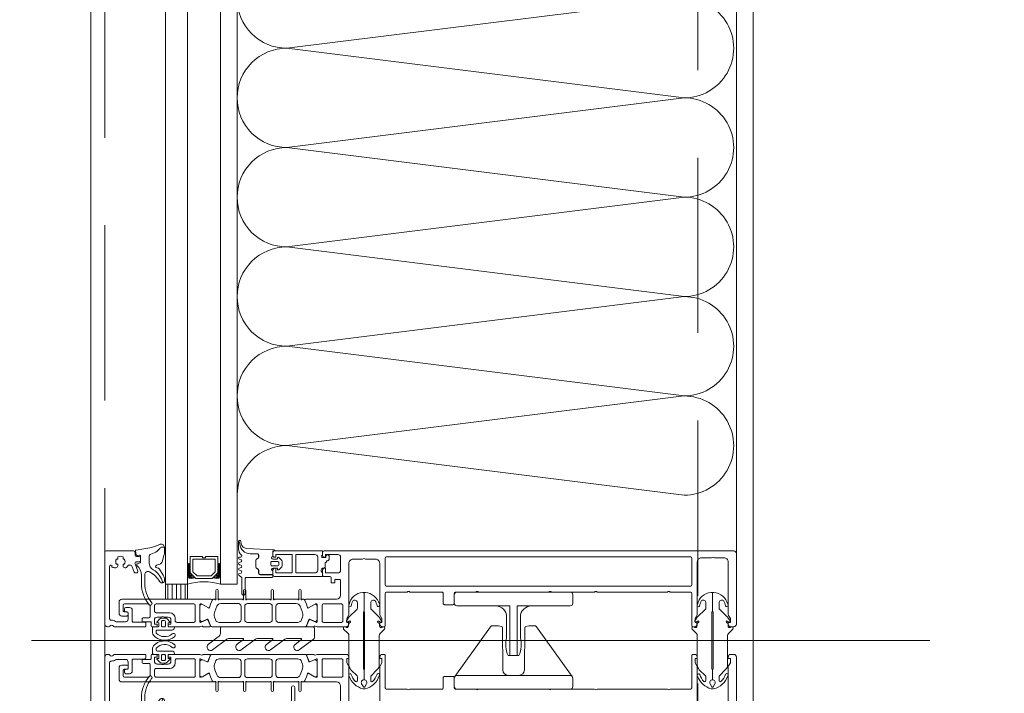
# Model space of a CAD drawing. Header units: millimetres. Extents: x 213386 to 459888, y 74252 to 208052.
# Tile 248 of 256: x 373011 to 373368, y 194188 to 194432. Entities that reach past the tile are written whole.
import ezdxf

# ---------------------------------------------------------------- set-up
doc = ezdxf.new("R2010")
doc.units = ezdxf.units.MM
doc.linetypes.add('ČÁRKOVANÁ', pattern=[19.05, 12.7, -6.35])
doc.layers.get('Defpoints').update_dxf_attribs({"color": 255, "lineweight": 0})
doc.layers.add('FASÁDA DETAILNÍ', color=255, linetype='Continuous', lineweight=0)
doc.layers.add('NOVA', color=255, linetype='Continuous', lineweight=0)
doc.styles.add('CS-ROMANS', font='romans.shx', dxfattribs={"width": 0.75, "oblique": 5})
doc.dimstyles.new('A_KÓTA_50', dxfattribs={"dimtxt": 110, "dimasz": 2, "dimexe": 100, "dimexo": 1500, "dimgap": 40, "dimtad": 1, "dimrnd": 1, "dimdsep": 46, "dimtxsty": 'CS-ROMANS', "dimblk": 'KOT_CARA20', "dimcen": 45, "dimse1": 1, "dimse2": 1, "dimclrd": 256, "dimclre": 256, "dimclrt": 256, "dimadec": 0, "dimazin": 0, "dimtfac": 1, "dimtix": 1, "dimtmove": 2, "dimatfit": 3, "dimldrblk": 'OBLIQUE', "dimfxl": 100, "dimtolj": 1, "dimarcsym": 0})

# ---------------------------------------------------------------- blocks, each defined once
blk = doc.blocks.new('284336')
for points in [[(-0.7, -9.6), (-10, -9.6, 0.414511), (-10.51, -10.11), (-10.51, -15.51, -1), (-11.69, -15.51), (-11.69, -9.6), (-12.69, -8.95, -0.668884), (-12.6, -8.23), (-11.99, -8.01, 0.766384), (-11.99, -7.21), (-12.6, -6.99, -0.76831), (-12.6, -6.23), (-11.99, -6.01, 0.766384), (-11.99, -5.21), (-12.6, -4.99, -0.76831), (-12.6, -4.23), (-11.99, -4.01, 0.766384), (-11.99, -3.21), (-12.6, -2.99, -0.877523), (-12.5, -2.22), (-12.1, -2.22, 0.698129), (-11.83, -1.5, -0.220231), (-12.89, 0.78), (-12.89, 3.45, -0.157143), (-12.82, 3.68), (-12.69, 3.42, -0.067482), (-12.48, 2.53, 0.393136), (-8.66, -1.02), (-6.1, -1.02, -0.414214), (-5.61, -1.51), (-5.61, -2.22, -0.267949), (-5.85, -2.65), (-6.35, -2.93, 0.267949), (-6.61, -3.38), (-6.61, -5.84, 0.267949), (-6.35, -6.29), (-5.85, -6.57, -0.267949), (-5.61, -7), (-5.61, -8.11, 0.414215), (-5.1, -8.62), (-0.41, -8.62), (-0.41, -9.31, -0.414212), (-0.7, -9.6)], [(-0.41, 0), (-0.41, -2, 0.990243), (-0.4, -3.02), (0.9, -3.02, 0.414214), (1.21, -2.71), (1.21, -2.61, -0.668123), (1.71, -2.4), (2.75, -3.45, -0.199004), (2.89, -3.79), (2.89, -5.43, -0.199038), (2.75, -5.77), (1.71, -6.82, -0.668191), (1.21, -6.61), (1.21, -6.51, 0.414214), (0.9, -6.2), (-0.4, -6.2, 0.990269), (-0.41, -7.22), (-0.41, -8.6), (-5.1, -8.6, -0.414215), (-5.59, -8.11), (-5.59, -7, 0.267949), (-5.84, -6.56), (-6.34, -6.27, -0.267949), (-6.59, -5.84), (-6.59, -3.38, -0.267949), (-6.34, -2.95), (-5.84, -2.66, 0.267949), (-5.59, -2.22), (-5.59, -1.51, 0.414214), (-6.1, -1), (-8.66, -1, -0.393156), (-12.46, 2.53, 0.067572), (-12.67, 3.43), (-12.8, 3.7, -0.637545), (-12.12, 3.53), (-11.92, 2.53, 0.344315), (-10.06, 0.91), (0, 0.38, -0.406913), (0.39, 0), (-0.41, 0)], [(1.7, -4.31, 0.414235), (1.2, -3.81), (-0.7, -3.81, 0.414214), (-1.2, -4.31), (-1.2, -4.91, 0.414214), (-0.7, -5.41), (1.2, -5.41, 0.414235), (1.7, -4.91), (1.7, -4.31)]]:
    blk.add_lwpolyline(points, format="xyb", close=True)
blk = doc.blocks.new('nesystémový nástavec 18')
for p, q in [((-18, 6.8), (-18, 8.8)), ((-17.5, 9.3), (-15.36, 9.3)), ((-11, 8), (-17, 8)), ((-17, 8), (-17, 6.3)), ((-15.36, 9.3), (0, 9.3)), ((-11, 1.3), (-11, 8)), ((-2.8, 8), (-9.7, 8)), ((-9.7, 1.3), (-9.7, 8)), ((-0.5, 7.3), (-0.5, 6.8)), ((0, 9.3), (0, 7.8)), ((-17, 6.3), (-17.5, 6.3)), ((-1.8, 2.3), (-1.8, 7)), ((0, 6.3), (0.55, 6.3)), ((0.55, 6.3), (0.95, 5.9)), ((0.95, 5.9), (0.95, 4.8)), ((0.95, 4.8), (0.95, 4.14)), ((0.95, 4.14), (1.2, 4.14)), ((1.4, 3.94), (1.4, 3.84)), ((1.6, 3.64), (1.6, 3.64)), ((-18, 0.5), (-18, 1.8)), ((-17.5, 2.3), (-17, 2.3)), ((-1.8, 0), (-17.5, 0)), ((-17, 2.3), (-17, 1.3)), ((-17, 1.3), (-11, 1.3)), ((-9.7, 1.3), (-2.8, 1.3)), ((0, 0), (-1.8, 0)), ((-0.4, 2.23), (-0.5, 2.04)), ((-0.5, 2.04), (-0.5, 2)), ((1.2, 2.44), (0, 2.44)), ((0, 1.5), (0, 0)), ((1.2, 1.85), (1.2, 2.44)), ((1.8, 1.37), (1.7, 1.35)), ((2.25, 1.63), (1.8, 1.37)), ((2.4, 2.84), (2.4, 1.89))]:
    blk.add_line(p, q)
for centre, radius, start, end in [((-17.5, 8.8), 0.5, 90, 180), ((-15.36, 9.8), 0.5, 270, 270.084), ((-2.8, 7), 1, 0, 90), ((0, 7.3), 0.5, 89.9955, 180.0071), ((-17.5, 6.8), 0.5, 180.0012, 269.9988), ((0, 6.8), 0.5, 179.9949, 270.006), ((0.75, 4.8), 0.2, 359.9656, 0.0344), ((1.2, 3.94), 0.2, 359.9707, 90.0249), ((1.6, 3.84), 0.2, 179.9737, 270.035), ((1.6, 2.84), 0.8, 0.0065, 89.9919), ((-17.5, 1.8), 0.5, 89.999, 180.0002), ((-17.5, 0.5), 0.5, 180, 270), ((-2.8, 2.3), 1, 270, 0), ((0, 2), 0.5, 179.9716, 270.0327), ((0, 1.94), 0.5, 89.9975, 144.0007), ((1.7, 1.85), 0.5, 179.9991, 270), ((2.1, 1.89), 0.3, 299.9815, 0.0183)]:
    blk.add_arc(centre, radius, start, end)
blk = doc.blocks.new('433270')
blk.add_lwpolyline([(1, 0, 0.414364), (0, -1), (0, -1.4, 0.255924), (0.23, -1.83, -0.547723), (0.23, -3.17, 0.255924), (0, -3.6), (0, -14.6, 0.414214), (0.3, -14.9), (1.2, -14.9, 0.414214), (1.7, -14.4), (1.7, -10.3, -0.414214), (2, -10), (6, -10, 0.414248), (7, -9), (7, -7.7, 0.414179), (6.5, -7.2), (5.7, -7.2, 0.414232), (5.4, -7.5), (5.4, -8.2, -0.414198), (5.1, -8.5), (2.8, -8.5, -0.414204), (1.8, -7.5), (1.8, -4.49, -0.147432), (1.97, -3.94, 0.147461), (2.4, -2.5), (2.4, -2.3, -0.414214), (2.9, -1.8), (21.87, -1.8, -0.668178), (22.22, -2.65), (22.16, -2.72, 1), (21.59, -3.29), (21.52, -3.35, 0.198912), (21.38, -3.71), (21.38, -4.05, 0.414214), (22.08, -4.75), (22.38, -4.75, 0.576988), (22.64, -4.3, -0.311246), (24.56, -4.3, 0.576988), (24.82, -4.75), (25.3, -4.75, -0.260065), (25.3, -6.65), (24.82, -6.65, 0.576988), (24.56, -7.1, -0.311246), (22.64, -7.1, 0.576988), (22.38, -6.65), (22.08, -6.65, 0.414214), (21.38, -7.35), (21.38, -7.61, 0.267949), (21.63, -8.04), (21.89, -8.2, -0.637047), (21.73, -10), (19.83, -10.7, 0.315299), (19.5, -11.17), (19.5, -11.49, 0.520567), (20.17, -11.96), (22.83, -10.99, -0.520567), (23.5, -11.46), (23.5, -12.5, 0.414062), (24, -13), (25, -13, 0.414186), (25.5, -12.5), (25.5, -11.5, -0.414182), (26, -11), (27, -11, 0.414214), (27.5, -10.5), (27.5, -0.5, 0.414214), (27, 0), (1, 0)], format="xyb", close=True)
blk = doc.blocks.new('284325')
for points in [[(0.84, -5.23, -0.560316), (0.94, -4.73), (1.94, -4.36, 0.3153), (2.14, -4.08), (2.14, -1.89, 0.451558), (1.8, -1.59), (0.9, -1.7, -0.399586), (0.57, -1.46), (0.3, -0.07, -0.415977), (0.53, 0.29, 0.024107), (6.15, 1.24, 0.076636), (8.99, 2.34, -0.577615), (10.79, 1.3), (10.02, 1.37, 0.283171), (9.08, 0.9, -0.168429), (7.07, -0.74), (5.9, -1.16, 0.315302), (5.24, -2.1), (5.24, -4.21, 0.269719), (6.76, -6.82, -0.194797), (10.18, -11.53, -0.342663), (9.17, -11.17, 0.119207), (5.43, -7.59, 0.578571), (3.63, -8.62), (3.63, -11.77, 0.176415), (6.16, -18.72, -1), (5.24, -19.49, -0.176415), (2.43, -11.77), (2.43, -8.89, 0.208286), (0.84, -5.23)], [(8.95, -6.65), (10.32, -8.78, -0.134555), (10.79, -10.63, -0.339795), (10.19, -11.53, 0.194788), (6.76, -6.81, -0.269736), (5.25, -4.21), (5.25, -2.1, -0.315302), (5.9, -1.17), (7.07, -0.74, 0.168429), (9.09, 0.89, -0.283167), (10.01, 1.36), (10.79, 1.29), (10.79, -0.74, -0.070852), (10.71, -1.3), (9.95, -3.93, -0.241839), (9.08, -4.83), (7.93, -5.22, 0.836024), (8.08, -6.19), (8.11, -6.19, -0.255349), (8.95, -6.65)]]:
    blk.add_lwpolyline(points, format="xyb", close=True)
blk = doc.blocks.new('*U4004')
for points in [[(0, 0, 0.414243), (0.1, 0.1), (0, 0.9, -1.0001), (0.2, 0.9), (0.1, 0.1, 0.414228), (0.2, 0, 0.414228)], [(0.2, 0, 0.414243), (0.3, 0.1), (0.2, 0.9, -1.0001), (0.4, 0.9), (0.3, 0.1, 0.414228), (0.4, 0, 0.414228)], [(0.4, 0, 0.414243), (0.5, 0.1), (0.4, 0.9, -1.0001), (0.6, 0.9), (0.5, 0.1, 0.414228), (0.6, 0, 0.414228)], [(0.6, 0, 0.414243), (0.7, 0.1), (0.6, 0.9, -1.0001), (0.8, 0.9), (0.7, 0.1, 0.414228), (0.8, 0, 0.414228)], [(0.8, 0, 0.414243), (0.9, 0.1), (0.8, 0.9, -1.0001), (1, 0.9), (0.9, 0.1, 0.414228), (1, 0, 0.414228)], [(1, 0, 0.414243), (1.1, 0.1), (1, 0.9, -1.0001), (1.2, 0.9), (1.1, 0.1, 0.414228), (1.2, 0, 0.414228)], [(1.2, 0, 0.414243), (1.3, 0.1), (1.2, 0.9, -1.0001), (1.4, 0.9), (1.3, 0.1, 0.414228), (1.4, 0, 0.414228)], [(1.4, 0, 0.414243), (1.5, 0.1), (1.4, 0.9, -1.0001), (1.6, 0.9), (1.5, 0.1, 0.414228), (1.6, 0, 0.414228)], [(1.6, 0, 0.414243), (1.7, 0.1), (1.6, 0.9, -1.0001), (1.8, 0.9), (1.7, 0.1, 0.414228), (1.8, 0, 0.414228)], [(1.8, 0, 0.414243), (1.9, 0.1), (1.8001, 0.9, -1.0001), (2, 0.9), (1.9001, 0.1, 0.414228), (2, 0, 0.414228)]]:
    blk.add_lwpolyline(points, format="xyb")
blk = doc.blocks.new('244748_a')
blk.add_lwpolyline([(8.32, -1.69, 0.082248), (6.34, -0.9, -1.09695), (6.94, -0.1, -0.315353), (11.26, -5.15, -0.480529), (10.87, -5.64), (4.27, -5.64), (4.08, -5.45), (-16.53, -5.45), (-16.72, -5.64), (-20.43, -5.64, 0.574019), (-21.93, -4.78), (-22.99, -5.4, 0.524827), (-22.99, -5.9), (-21.93, -6.52, 0.574021), (-20.43, -5.66), (-16.72, -5.66), (-16.53, -5.85), (4.08, -5.85), (4.27, -5.66), (10.87, -5.66, -0.480529), (11.26, -6.15, -0.326229), (6.88, -11.09, -1.09695), (6.28, -10.3, 0.081457), (8.32, -9.61, 0.599203), (7.48, -8.05), (5.52, -8.05, 0.198965), (5.17, -8.2), (2.22, -11.15), (0.93, -12.01, -0.738038), (0.51, -11.62), (0.87, -11, 1), (0.35, -10.7), (0, -11.3), (-0.98, -11.3, 0.619205), (-1.45, -12.06), (-1.28, -12.43, -0.808139), (-2.04, -13.04), (-3.63, -11.44, 0.198906), (-4.34, -11.15), (-14.99, -11.15, -0.198936), (-16.76, -10.42), (-18.98, -8.2, 0.198942), (-19.33, -8.05), (-20.67, -8.05, 0.500217), (-21.09, -8.73, 0.122037), (-18.5, -10.27, -1.093735), (-19.1, -11.07, -0.240768), (-23.7, -6.07, -0.106226), (-23.7, -5.23, -0.256232), (-19, -0.13, -1.093735), (-18.4, -0.92, 0.116856), (-21.09, -2.57, 0.500217), (-20.67, -3.25), (-19.33, -3.25, 0.198942), (-18.98, -3.1), (-16.75, -0.88, -0.198936), (-14.99, -0.15), (-4.34, -0.15, 0.198907), (-3.63, 0.14), (-2.04, 1.74, -0.808139), (-1.28, 1.13), (-1.45, 0.76, 0.619205), (-0.98, 0), (0, 0), (0.35, -0.6, 1), (0.87, -0.3), (0.51, 0.32, -0.738038), (0.93, 0.71), (2.22, -0.15), (5.17, -3.1, 0.198965), (5.52, -3.25), (7.48, -3.25, 0.599203)], format="xyb", close=True)
blk = doc.blocks.new('236134_0100_s_v')
for points in [[(22.8, -23), (22.8, -5), (42, -5, 0.414214), (43, -4), (43, -1, 0.414214), (42, 0), (1, 0, 0.414214), (0, -1), (0, -4, 0.414214), (1, -5), (20.2, -5), (20.2, -23)], [(15, -5, -0.414214), (19, -9), (19, -16.57, 0.165764), (19.53, -23), (23.47, -23, 0.165764), (24, -16.57), (24, -9, -0.414214), (28, -5)]]:
    blk.add_lwpolyline(points, format="xyb")
blk = doc.blocks.new('236134_0200_s_v')
for points in [[(19.58, 5, -0.41166), (17.58, 6.98), (17.45, 22.25, 0.344217), (17.07, 22.73), (16, 23), (14, 23, 0.240828), (13.19, 22.59), (0.19, 4.59)], [(23.42, 5, 0.41166), (25.42, 6.98), (25.55, 22.25, -0.344217), (25.93, 22.73), (27, 23), (29, 23, -0.240828), (29.81, 22.59), (42.81, 4.59)]]:
    blk.add_lwpolyline(points, format="xyb")
blk.add_lwpolyline([(42, 5), (1, 5, 0.414214), (0, 4), (0, 1, 0.414214), (1, 0), (42, 0, 0.414214), (43, 1), (43, 4, 0.414214)], format="xyb", close=True)
blk = doc.blocks.new('288126')
for points in [[(-16.5, 0), (16.5, 0)], [(-17, -2.08), (-17, -0.5)], [(17, -0.5), (17, -3.8)], [(-21.36, -6.34), (-17.8, -3.69)], [(-14.71, -4.5), (-19.87, -8.34)], [(-8.83, -4.3), (-14.11, -4.3)], [(-10.96, -6.34), (-8.71, -4.66)], [(-4.31, -4.5), (-9.47, -8.34)], [(1.81, -4.3), (-3.71, -4.3)], [(-0.35, -6.36), (1.93, -4.66)], [(6.33, -4.5), (1.14, -8.37)], [(12.21, -4.3), (6.93, -4.3)], [(10.05, -6.36), (12.33, -4.66)], [(16.6, -4.6), (11.54, -8.37)]]:
    blk.add_lwpolyline(points)
for centre, radius, start, end in [((16.5, -0.5), 0.5, 0, 90), ((-16.5, -0.5), 0.5, 90, 180), ((-20.61, -7.34), 1.25, 126.7059, 306.7059), ((-10.21, -7.34), 1.25, 126.7059, 306.7059), ((0.4, -7.37), 1.25, 126.7059, 306.7059), ((10.8, -7.37), 1.25, 126.7059, 306.7059), ((16, -3.8), 1, 306.7059, 0)]:
    blk.add_arc(centre, radius, start, end)
at = {"extrusion": (0, 0, -1)}
for centre, radius, start, end in [((19, -2.08), 2, 180, 233.2941), ((14.11, -5.3), 1, 53.2941, 90), ((8.83, -4.5), 0.2, 90, 233.2941), ((3.71, -5.3), 1, 53.2941, 90), ((-1.81, -4.5), 0.2, 90, 233.2941), ((-6.93, -5.3), 1, 53.2941, 90), ((-12.21, -4.5), 0.2, 90, 233.2941)]:
    blk.add_arc(centre, radius, start, end, dxfattribs=at)
blk = doc.blocks.new('246426')
for points in [[(-1.84, 0.64), (-2.86, -0.38, 0.198926), (-3.15, -1.09), (-3.15, -2.31, 0.198926), (-2.86, -3.02), (-1.84, -4.04, 0.637051), (-1.5, -3.92), (-1.45, -3.4), (-0.3, -3.4, -0.41484), (0, -3.7), (0, -5.19, 0.414232), (0.5, -5.69), (2.14, -5.69, 0.071862), (2.2, -5.68, 0.157876), (3.73, -4.64, 0.360336), (3.48, 2.39, 0.964062), (2.54, 1.48, -0.403385), (2.25, -4.34, -0.190964), (2.11, -4.39), (1.7, -4.39, -0.414214), (1.2, -3.89), (1.2, 1.31, 0.414201), (0.2, 2.31), (0, 2.31), (0, 0.3, -0.414214), (-0.3, 0), (-1.45, 0), (-1.5, 0.52, 0.637051), (-1.84, 0.64)], [(-2.25, -1.4, -0.414214), (-1.85, -1), (-0.4, -1, -0.414214), (0, -1.4), (0, -2, -0.414214), (-0.4, -2.4), (-1.85, -2.4, -0.414214), (-2.25, -2), (-2.25, -1.4)]]:
    blk.add_lwpolyline(points, format="xyb", close=True)
blk = doc.blocks.new('A$C29162560')
at = {"layer": 'FASÁDA DETAILNÍ'}
h = blk.add_hatch(dxfattribs=at)
h.set_pattern_fill('ANSI31', color=256, scale=0.5, angle=585)
h.set_pattern_definition([(270, (66475.357, -18024.4212), (1.5875, -8e-16), [])])
h.paths.add_polyline_path([(-905, -7710), (-905, -7704.5), (-913, -7704.5), (-913, -7710)])
for p, q in [((-913, -7704.5), (-913, -7295.5)), ((-905, -7295.5), (-905, -7704.5)), ((-893, -7704.5), (-893, -7295.5)), ((-887, -7295.5), (-887, -7704.5)), ((-905, -7704.5), (-913, -7704.5)), ((-887, -7704.5), (-893, -7704.5)), ((-635.88, -7725), (-961.57, -7725))]:
    blk.add_line(p, q, dxfattribs=at)
for points in [[(25640, -21740), (-940, -21740), (-940, 1940), (25640, 1940)], [(25400, -21500), (-700, -21500), (-700, 1700), (25400, 1700)], [(-894, -7694.5), (-894, -7700.5), (-896, -7702.5), (-902, -7702.5), (-904, -7700.5), (-904, -7694.5), (-899.5, -7694.5), (-899.5, -7695), (-898.5, -7695), (-898.5, -7694.5)], [(-903, -7695.5), (-895, -7695.5), (-895, -7700.09), (-896.41, -7701.5), (-901.45, -7701.5), (-903, -7700.09)], [(-913, -7710), (-913, -7704.5), (-905, -7704.5), (-905, -7710)]]:
    blk.add_lwpolyline(points, close=True, dxfattribs=at)
at = {"layer": 'FASÁDA DETAILNÍ', "linetype": 'ČÁRKOVANÁ', "ltscale": 5}
for points in [[(25635, -21735), (-935, -21735), (-935, 1935), (25635, 1935)], [(25420, -21520), (-720, -21520), (-720, 1720), (25420, 1720)]]:
    blk.add_lwpolyline(points, close=True, dxfattribs=at)
at = {"layer": 'FASÁDA DETAILNÍ'}
blk.add_lwpolyline([(-706, -7693.5), (-706, -7306.5)], dxfattribs=at)
for points in [[(-707, -7692.5), (-855.5, -7692.5, 0.414214), (-856, -7693), (-856, -7694.3, 0.41422), (-855.5, -7694.8), (-855, -7694.8), (-855, -7693.8), (-850.5, -7693.8, -0.414214), (-849.5, -7694.8), (-849.5, -7699.5, -0.414214), (-850.5, -7700.5), (-855, -7700.5), (-855, -7698.8), (-855.5, -7698.8, 0.414201), (-856, -7699.3), (-856, -7701.3, 0.414214), (-855.5, -7701.8), (-853.36, -7701.8, -0.414214), (-852.86, -7702.3), (-852.86, -7704.1), (-851.61, -7704.1), (-851.61, -7702.9), (-849.8, -7702.9, -0.414214), (-849.5, -7703.2), (-849.5, -7708.5, -0.414167), (-851, -7710), (-858, -7710), (-862.1, -7710, 0.57735), (-862.44, -7710.6), (-861.95, -7711.46), (-861.52, -7712.96, 0.488701), (-861.08, -7713.13), (-858.61, -7711.7), (-858.19, -7711.7, -0.432566), (-858, -7711.9), (-858, -7718.2, -0.548397), (-858.28, -7718.39), (-860.66, -7717.32, 0.425336), (-860.93, -7717.43), (-861.75, -7719.45, 0.531563), (-861.38, -7720), (-859.31, -7720, 0.231306), (-859.07, -7719.89, -0.306185), (-858.76, -7719.78), (-858, -7720), (-847.49, -7720, 0.414214), (-846.49, -7719), (-846.49, -7718.5), (-847.29, -7718.5), (-847.29, -7717), (-846.63, -7715.86, 0.13165), (-846.5, -7715.36), (-846.5, -7696.99, -0.414214), (-845, -7695.49), (-841.5, -7695.49, -0.399985), (-840.5, -7695.49), (-836.8, -7695.49, -0.414214), (-835.3, -7696.99), (-835.3, -7715.36, 0.13165), (-835.17, -7715.86), (-834.51, -7717), (-834.51, -7718.5), (-835.31, -7718.5), (-835.31, -7719, 0.414214), (-834.31, -7720), (-833.8, -7720, 0.414214), (-833.3, -7719.5), (-833.3, -7707.9, -0.414214), (-832.8, -7707.4), (-825.4, -7707.4, -0.399985), (-824.4, -7707.4), (-812.8, -7707.4, -0.414214), (-812.3, -7707.9), (-812.3, -7711.5, 0.414214), (-811.8, -7712), (-808.8, -7712, 0.414214), (-808.3, -7711.5), (-808.3, -7707.9, -0.414214), (-807.8, -7707.4), (-800.5, -7707.4, -0.38324), (-799.5, -7707.4), (-774, -7707.4, -0.38324), (-773, -7707.4), (-757.5, -7707.4, -0.38324), (-756.5, -7707.4), (-731, -7707.4, -0.38324), (-730, -7707.4), (-722.7, -7707.4, -0.414214), (-722.2, -7707.9), (-722.2, -7719.5, 0.414214), (-721.7, -7720), (-721.2, -7720, 0.414214), (-720.2, -7719), (-720.2, -7718.5), (-721, -7718.5), (-721, -7717), (-720.33, -7715.85, 0.116937), (-720.2, -7715.35), (-720.2, -7696.49, -0.414232), (-718.7, -7694.99), (-714.99, -7694.99, -0.399985), (-713.99, -7694.99), (-710.5, -7694.99, -0.414232), (-709, -7696.49), (-709, -7715.35, 0.116937), (-708.87, -7715.85), (-708.2, -7717), (-708.2, -7718.5), (-709, -7718.5), (-709, -7719, 0.414214), (-708, -7720), (-707, -7720, 0.414214), (-706, -7719), (-706, -7693.5, 0.414214), (-707, -7692.5)], [(-832.8, -7694.6), (-722.7, -7694.6, -0.414214), (-722.2, -7695.1), (-722.2, -7704.8, -0.414214), (-722.7, -7705.3), (-832.8, -7705.3, -0.414214), (-833.3, -7704.8), (-833.3, -7695.1, -0.414214), (-832.8, -7694.6)], [(-862.34, -7720), (-874.25, -7720), (-896.16, -7720, -0.305837), (-896.62, -7719.69), (-897.55, -7717.4, 0.425336), (-897.81, -7717.29), (-899.43, -7718.01, -0.543753), (-900.49, -7717.32), (-900.49, -7712.42, -0.578182), (-899.59, -7711.9), (-897.4, -7713.16, 0.488505), (-896.96, -7712.99), (-896.52, -7711.47), (-895.76, -7710.15, -0.282478), (-895.49, -7710), (-895.04, -7710, 1.447009), (-894.69, -7709.87), (-894.69, -7706.9, -1), (-893.89, -7706.9), (-893.89, -7709.87, 1.447009), (-893.54, -7710), (-885, -7710, 1.447009), (-884.65, -7709.87), (-884.65, -7706.9, -1), (-883.85, -7706.9), (-883.85, -7709.87, 1.447009), (-883.5, -7710), (-875, -7710, 1.447009), (-874.65, -7709.87), (-874.65, -7706.9, -1), (-873.85, -7706.9), (-873.85, -7709.87, 1.447009), (-873.5, -7710), (-864.96, -7710, 1.447009), (-864.61, -7709.87), (-864.61, -7706.9, -1), (-863.81, -7706.9), (-863.81, -7709.87, 1.447009), (-863.46, -7710), (-863.01, -7710, -0.282478), (-862.74, -7710.15), (-861.98, -7711.47), (-861.54, -7712.99, 0.488505), (-861.1, -7713.16), (-858.91, -7711.9, -0.578182), (-858.01, -7712.42), (-858.01, -7717.32, -0.543753), (-859.07, -7718.01), (-860.69, -7717.29, 0.425336), (-860.95, -7717.4), (-861.88, -7719.69, -0.305837), (-862.34, -7720)], [(-900.5, -7720), (-911.5, -7720, -0.414426), (-912, -7719.5), (-912, -7719.01), (-911, -7719.01), (-911, -7717.51, 0.414214), (-912, -7716.51), (-913.5, -7716.51, 0.399985), (-914.5, -7716.51), (-916, -7716.51, 0.414214), (-917, -7717.51), (-917, -7719), (-916, -7719), (-916, -7719.5, -0.414456), (-916.5, -7720), (-917.8, -7720, -0.413971), (-918.1, -7719.7), (-918.1, -7718.5, 0.414214), (-918.4, -7718.2), (-921.4, -7718.2), (-921.4, -7717.2, -0.414214), (-920.9, -7716.7), (-919, -7716.7, 0.414214), (-918.5, -7716.2), (-918.5, -7712.7, 0.414206), (-919.5, -7711.7), (-927.8, -7711.7, 0.414206), (-928.3, -7712.2), (-928.3, -7714.1, 0.414219), (-927.8, -7714.6), (-927, -7714.6, -0.414214), (-926.5, -7715.1), (-926.5, -7715.6, -0.414214), (-927, -7716.1), (-928.8, -7716.1, -0.414214), (-929.8, -7715.1), (-929.8, -7711, -0.414214), (-928.8, -7710), (-900.5, -7710), (-896.4, -7710, -0.57735), (-896.05, -7710.6), (-896.55, -7711.46), (-896.98, -7712.96, -0.488701), (-897.42, -7713.13), (-899.88, -7711.7), (-900.31, -7711.7, 0.432566), (-900.5, -7711.9), (-900.5, -7718.2, 0.548397), (-900.22, -7718.39), (-897.83, -7717.32, -0.425336), (-897.57, -7717.43), (-896.75, -7719.45, -0.531563), (-897.12, -7720), (-899.19, -7720, -0.231306), (-899.42, -7719.89, 0.306185), (-899.74, -7719.78), (-900.5, -7720)], [(-902.7, -7711.7), (-916.4, -7711.7, 0.414214), (-916.9, -7712.2), (-916.9, -7714.41, 0.414214), (-916.4, -7714.91), (-911.43, -7714.91, -0.411139), (-909.4, -7716.91), (-909.4, -7717.9, 0.414214), (-908.9, -7718.4), (-902.7, -7718.4, 0.414214), (-902.2, -7717.9), (-902.2, -7712.2, 0.414214), (-902.7, -7711.7)], [(-893.45, -7718.4), (-886.55, -7718.4, 0.414218), (-885.55, -7717.4), (-885.55, -7712.6, 0.414218), (-886.55, -7711.6), (-892.91, -7711.6, 0.305619), (-894.3, -7712.54), (-895.08, -7714.46, 0.176429), (-895.15, -7716.51), (-894.88, -7717.36, 0.324916), (-893.45, -7718.4)], [(-883.25, -7718.4), (-875.25, -7718.4, 0.414214), (-874.25, -7717.4), (-874.25, -7712.6, 0.414214), (-875.25, -7711.6), (-883.25, -7711.6, 0.414214), (-884.25, -7712.6), (-884.25, -7717.4, 0.414214), (-883.25, -7718.4)], [(-871.95, -7718.4), (-865.05, -7718.4, 0.324916), (-863.62, -7717.36), (-863.35, -7716.51, 0.176429), (-863.42, -7714.46), (-864.2, -7712.54, 0.305619), (-865.59, -7711.6), (-871.95, -7711.6, 0.414218), (-872.95, -7712.6), (-872.95, -7717.4, 0.414218), (-871.95, -7718.4)], [(-848.7, -7717.9, -0.414214), (-849.2, -7718.4), (-855.7, -7718.4, -0.414214), (-856.2, -7717.9), (-856.2, -7712.2, -0.414214), (-855.7, -7711.7), (-849.2, -7711.7, -0.414214), (-848.7, -7712.2), (-848.7, -7717.9)], [(-900.5, -7730), (-911.5, -7730, 0.414426), (-912, -7730.5), (-912, -7730.99), (-911, -7730.99), (-911, -7732.49, -0.414214), (-912, -7733.49), (-913.5, -7733.49, -0.399985), (-914.5, -7733.49), (-916, -7733.49, -0.414214), (-917, -7732.49), (-917, -7731), (-916, -7731), (-916, -7730.5, 0.414456), (-916.5, -7730), (-917.8, -7730, 0.413971), (-918.1, -7730.3), (-918.1, -7731.5, -0.414214), (-918.4, -7731.8), (-921.4, -7731.8), (-921.4, -7732.8, 0.414214), (-920.9, -7733.3), (-919, -7733.3, -0.414214), (-918.5, -7733.8), (-918.5, -7737.3, -0.414206), (-919.5, -7738.3), (-927.8, -7738.3, -0.414206), (-928.3, -7737.8), (-928.3, -7735.9, -0.414219), (-927.8, -7735.4), (-927, -7735.4, 0.414214), (-926.5, -7734.9), (-926.5, -7734.4, 0.414214), (-927, -7733.9), (-928.8, -7733.9, 0.414214), (-929.8, -7734.9), (-929.8, -7739, 0.414214), (-928.8, -7740), (-900.5, -7740), (-896.4, -7740, 0.57735), (-896.05, -7739.4), (-896.55, -7738.54), (-896.98, -7737.04, 0.488701), (-897.42, -7736.87), (-899.88, -7738.3), (-900.31, -7738.3, -0.432566), (-900.5, -7738.1), (-900.5, -7731.8, -0.548397), (-900.22, -7731.61), (-897.83, -7732.68, 0.425336), (-897.57, -7732.57), (-896.75, -7730.55, 0.531563), (-897.12, -7730), (-899.19, -7730, 0.231306), (-899.42, -7730.11, -0.306185), (-899.74, -7730.22), (-900.5, -7730)], [(-862.34, -7730), (-874.25, -7730), (-896.16, -7730, 0.305837), (-896.62, -7730.31), (-897.55, -7732.6, -0.425336), (-897.81, -7732.71), (-899.43, -7731.99, 0.543753), (-900.49, -7732.68), (-900.49, -7737.58, 0.578182), (-899.59, -7738.1), (-897.4, -7736.84, -0.488505), (-896.96, -7737.01), (-896.52, -7738.53), (-895.76, -7739.85, 0.282478), (-895.49, -7740), (-895.04, -7740, -1.447009), (-894.69, -7740.13), (-894.69, -7743.1, 1), (-893.89, -7743.1), (-893.89, -7740.13, -1.447009), (-893.54, -7740), (-885, -7740, -1.447009), (-884.65, -7740.13), (-884.65, -7743.1, 1), (-883.85, -7743.1), (-883.85, -7740.13, -1.447009), (-883.5, -7740), (-875, -7740, -1.447009), (-874.65, -7740.13), (-874.65, -7743.1, 1), (-873.85, -7743.1), (-873.85, -7740.13, -1.447009), (-873.5, -7740), (-864.96, -7740, -1.447009), (-864.61, -7740.13), (-864.61, -7743.1, 1), (-863.81, -7743.1), (-863.81, -7740.13, -1.447009), (-863.46, -7740), (-863.01, -7740, 0.282478), (-862.74, -7739.85), (-861.98, -7738.53), (-861.54, -7737.01, -0.488505), (-861.1, -7736.84), (-858.91, -7738.1, 0.578182), (-858.01, -7737.58), (-858.01, -7732.68, 0.543753), (-859.07, -7731.99), (-860.69, -7732.71, -0.425336), (-860.95, -7732.6), (-861.88, -7730.31, 0.305837), (-862.34, -7730)], [(-902.7, -7738.3), (-916.4, -7738.3, -0.414214), (-916.9, -7737.8), (-916.9, -7735.59, -0.414214), (-916.4, -7735.09), (-911.43, -7735.09, 0.411139), (-909.4, -7733.09), (-909.4, -7732.1, -0.414214), (-908.9, -7731.6), (-902.7, -7731.6, -0.414214), (-902.2, -7732.1), (-902.2, -7737.8, -0.414214), (-902.7, -7738.3)], [(-893.45, -7731.6), (-886.55, -7731.6, -0.414218), (-885.55, -7732.6), (-885.55, -7737.4, -0.414218), (-886.55, -7738.4), (-892.91, -7738.4, -0.305619), (-894.3, -7737.46), (-895.08, -7735.54, -0.176429), (-895.15, -7733.49), (-894.88, -7732.64, -0.324916), (-893.45, -7731.6)], [(-883.25, -7731.6), (-875.25, -7731.6, -0.414214), (-874.25, -7732.6), (-874.25, -7737.4, -0.414214), (-875.25, -7738.4), (-883.25, -7738.4, -0.414214), (-884.25, -7737.4), (-884.25, -7732.6, -0.414214), (-883.25, -7731.6)], [(-871.95, -7731.6), (-865.05, -7731.6, -0.324916), (-863.62, -7732.64), (-863.35, -7733.49, -0.176429), (-863.42, -7735.54), (-864.2, -7737.46, -0.305619), (-865.59, -7738.4), (-871.95, -7738.4, -0.414218), (-872.95, -7737.4), (-872.95, -7732.6, -0.414218), (-871.95, -7731.6)], [(-848.7, -7732.1, 0.414214), (-849.2, -7731.6), (-855.7, -7731.6, 0.414214), (-856.2, -7732.1), (-856.2, -7737.8, 0.414214), (-855.7, -7738.3), (-849.2, -7738.3, 0.414214), (-848.7, -7737.8), (-848.7, -7732.1)]]:
    blk.add_lwpolyline(points, format="xyb", close=True, dxfattribs=at)
for points in [[(-849.5, -7746.8), (-849.5, -7741.5, 0.414167), (-851, -7740), (-858, -7740), (-862.1, -7740, -0.57735), (-862.44, -7739.4), (-861.95, -7738.54), (-861.52, -7737.04, -0.488701), (-861.08, -7736.87), (-858.61, -7738.3), (-858.19, -7738.3, 0.432566), (-858, -7738.1), (-858, -7731.8, 0.548397), (-858.28, -7731.61), (-860.66, -7732.68, -0.425336), (-860.93, -7732.57), (-861.75, -7730.55, -0.531563), (-861.38, -7730), (-859.31, -7730, -0.231306), (-859.07, -7730.11, 0.306185), (-858.76, -7730.22), (-858, -7730), (-847.49, -7730, -0.414214), (-846.49, -7731), (-846.49, -7731.5), (-847.29, -7731.5), (-847.29, -7733), (-846.63, -7734.14, -0.13165), (-846.5, -7734.64), (-846.5, -7753.01, 0.414214)], [(-835.3, -7753.01), (-835.3, -7734.64, -0.13165), (-835.17, -7734.14), (-834.51, -7733), (-834.51, -7731.5), (-835.31, -7731.5), (-835.31, -7731, -0.414214), (-834.31, -7730), (-833.8, -7730, -0.414214), (-833.3, -7730.5), (-833.3, -7742.1, 0.414214), (-832.8, -7742.6), (-825.4, -7742.6, 0.399985), (-824.4, -7742.6), (-812.8, -7742.6, 0.414214), (-812.3, -7742.1), (-812.3, -7738.5, -0.414214), (-811.8, -7738), (-808.8, -7738, -0.414214), (-808.3, -7738.5), (-808.3, -7742.1, 0.414214), (-807.8, -7742.6), (-800.5, -7742.6, 0.38324), (-799.5, -7742.6), (-774, -7742.6, 0.38324), (-773, -7742.6), (-757.5, -7742.6, 0.38324), (-756.5, -7742.6), (-731, -7742.6, 0.38324), (-730, -7742.6), (-722.7, -7742.6, 0.414214), (-722.2, -7742.1), (-722.2, -7730.5, -0.414214), (-721.7, -7730), (-721.2, -7730, -0.414214), (-720.2, -7731), (-720.2, -7731.5), (-721, -7731.5), (-721, -7733), (-720.33, -7734.15, -0.116937), (-720.2, -7734.65), (-720.2, -7753.51, 0.414232)], [(-709, -7753.51), (-709, -7734.65, -0.116937), (-708.87, -7734.15), (-708.2, -7733), (-708.2, -7731.5), (-709, -7731.5), (-709, -7731, -0.414214), (-708, -7730), (-707, -7730, -0.414214), (-706, -7731), (-706, -7756.5, -0.414214)]]:
    blk.add_lwpolyline(points, format="xyb", dxfattribs=at)
for centre, radius, start, end in [((-904.5, -7696.64), 0.596, 213.0366, 326.9634), ((-904.5, -7696.93), 0.596, 213.0366, 326.9634), ((-904.5, -7697.22), 0.596, 213.0366, 326.9634), ((-904.5, -7697.51), 0.596, 213.0366, 326.9634), ((-904.5, -7697.81), 0.596, 213.0366, 326.9634), ((-904.5, -7698.1), 0.596, 213.0366, 326.9634), ((-893.5, -7696.64), 0.596, 213.0366, 326.9634), ((-893.5, -7696.93), 0.596, 213.0366, 326.9634), ((-893.5, -7697.22), 0.596, 213.0366, 326.9634), ((-893.5, -7697.51), 0.596, 213.0366, 326.9634), ((-893.5, -7697.81), 0.596, 213.0366, 326.9634), ((-893.5, -7698.1), 0.596, 213.0366, 326.9634), ((-904.5, -7698.39), 0.596, 213.0366, 326.9634), ((-904.5, -7698.68), 0.596, 213.0366, 326.9634), ((-904.5, -7698.98), 0.596, 213.0366, 326.9634), ((-904.5, -7699.27), 0.596, 213.0366, 326.9634), ((-904.5, -7699.56), 0.596, 213.0366, 326.9634), ((-904.5, -7699.85), 0.596, 213.0366, 326.9634), ((-904.5, -7700.15), 0.596, 213.0366, 326.9634), ((-904.36, -7700.16), 0.879, 223.5036, 316.0051), ((-904.21, -7700.07), 1.26, 231.5004, 308.0344), ((-904.08, -7699.91), 1.71, 237.3143, 302.7051), ((-903.93, -7699.66), 2.25, 241.5972, 298.4727), ((-903.76, -7699.32), 2.9, 244.7048, 294.6933), ((-894.24, -7699.32), 2.9, 245.3067, 295.2952), ((-894.07, -7699.66), 2.25, 241.5273, 298.4028), ((-893.92, -7699.91), 1.71, 237.2949, 302.6857), ((-893.79, -7700.07), 1.26, 231.9656, 308.4996), ((-893.64, -7700.16), 0.879, 223.9949, 316.4964), ((-893.5, -7698.39), 0.596, 213.0366, 326.9634), ((-893.5, -7698.68), 0.596, 213.0366, 326.9634), ((-893.5, -7698.98), 0.596, 213.0366, 326.9634), ((-893.5, -7699.27), 0.596, 213.0366, 326.9634), ((-893.5, -7699.56), 0.596, 213.0366, 326.9634), ((-893.5, -7699.85), 0.596, 213.0366, 326.9634), ((-893.5, -7700.15), 0.596, 213.0366, 326.9634), ((-903.65, -7698.95), 3.55, 247.591, 292.7062), ((-899, -7726.39), 22.7, 74.6728, 105.3272), ((-894.35, -7698.95), 3.55, 247.2938, 292.409)]:
    blk.add_arc(centre, radius, start, end, dxfattribs=at)
at = {"layer": 'FASÁDA DETAILNÍ', "xscale": 179.9999932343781, "yscale": 179.9999932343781, "zscale": 179.9999932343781, "rotation": 270}
blk.add_blockref('*U4004', (-887, -7312.33), dxfattribs=at)
at = {"layer": 'FASÁDA DETAILNÍ'}
for name, p in [('284325', (-924.14, -7692.5)), ('284336', (-873.59, -7692.5)), ('236134_0100_s_v', (-808.3, -7707.4)), ('236134_0200_s_v', (-808.3, -7742.6)), ('288126', (-876.01, -7720))]:
    blk.add_blockref(name, p, dxfattribs=at)
for name, p, rotation in [('433270', (-935, -7720), 90), ('246426', (-912, -7720), 270)]:
    blk.add_blockref(name, p, dxfattribs=dict(at, rotation=rotation))
for name, p, xscale, rotation in [('nesystémový nástavec 18', (-856, -7692.5), -1, 180), ('244748_a', (-835.34, -7718.78), -1, 270), ('244748_a', (-709.04, -7718.78), -1, 270), ('246426', (-912, -7730), -1, 270), ('433270', (-935, -7730), -1.000000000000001, 90), ('284325', (-924.14, -7757.5), -1, 180), ('284336', (-855.59, -7757.5), -1, 180)]:
    blk.add_blockref(name, p, dxfattribs=dict(at, xscale=xscale, rotation=rotation))
blk = doc.blocks.new('KOT_CARA20')
for p, q in [((0, 20), (0, -20)), ((0, 0), (14.14, 14.14)), ((0, 0), (-14.14, -14.14))]:
    blk.add_line(p, q)
blk = doc.blocks.new('*D3950')
at = {"lineweight": -2, "transparency": 16777216}
blk.add_line((373745.55, 181384.15), (373745.55, 202680.15), dxfattribs=at)
at = {"layer": 'Defpoints', "color": 0, "transparency": 16777216}
for p in [(373428.86, 202682.15), (373745.55, 202682.15), (373010.82, 181382.15)]:
    blk.add_point(p, dxfattribs=at)
at = {"lineweight": -2, "transparency": 16777216, "xscale": 2, "yscale": 2, "zscale": 2}
for p, rotation in [((373745.55, 202682.15), 90), ((373745.55, 181382.15), 270)]:
    blk.add_blockref('KOT_CARA20', p, dxfattribs=dict(at, rotation=rotation))
at = {"transparency": 16777216, "insert": (373643.05, 192725.83), "char_height": 110, "attachment_point": 5, "rotation": 90, "style": 'CS-ROMANS'}
blk.add_mtext('\\A1;21300', dxfattribs=at)
blk = doc.blocks.new('_OBLIQUE')
at = {"color": 0, "linetype": 'ByBlock', "ltscale": 15}
blk.add_line((-0.5, -0.5), (0.5, 0.5), dxfattribs=at)

msp = doc.modelspace()

# ---------------------------------------------------------------- block references
at = {"layer": 'NOVA'}
msp.add_blockref('A$C29162560', (373976.638, 201932.154), dxfattribs=at)

# ---------------------------------------------------------------- dimensions: what is measured, and where the dimension line sits
dim = msp.add_linear_dim(base=(373745.548, 202682.154), p1=(373010.825, 181382.154), p2=(373428.861, 202682.154), angle=90, dimstyle='A_KÓTA_50')
dim.commit()
dim.dimension.update_dxf_attribs({"geometry": '*D3950', "text_midpoint": (373643.048, 192725.83), "dimtype": 160})

doc.saveas('drawing.dxf')
